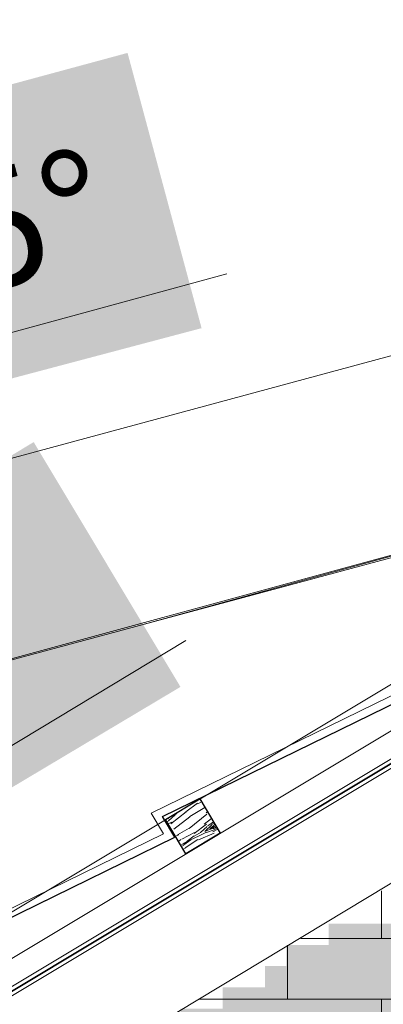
# Model space of a CAD drawing. Header units: millimetres. Extents: x -740 to 33545, y 5178 to 22494.
# Tile 177 of 250: x 9114 to 9159, y 13631 to 13754. Entities that reach past the tile are written whole.
import ezdxf
from ezdxf.lldxf.tags import DXFTag
from ezdxf.xclip import XClip

# ---------------------------------------------------------------- set-up
doc = ezdxf.new("R2010")
doc.units = ezdxf.units.MM
doc.header["$MEASUREMENT"] = 0
doc.header["$XCLIPFRAME"] = 0
doc.layers.get('Defpoints').update_dxf_attribs({"color": 252})
for name, color, linetype, lineweight in [('A_izolacja', 252, 'Continuous', 9), ('A_l.przerywana', 252, 'ICAD_ISO03W100', 9), ('l. przekrojowa', 252, 'Continuous', 30), ('l.widokowa', 252, 'Continuous', 15), ('l.wypeĹ‚nien', 252, 'Continuous', 5), ('wymiarowanie', 252, 'Continuous', 9)]:
    doc.layers.add(name, color=color, linetype=linetype, lineweight=lineweight)
doc.styles.add('Arial$001', font='arial.ttf', dxfattribs={"height": 1.791991})
doc.styles.add('styl2', font='simplex.shx')
tags = doc.linetypes.add('ICAD_ISO03W100', pattern=[30, 12, -18]).pattern_tags.tags
tags[6:7] = [DXFTag(74, 4), DXFTag(75, 0), DXFTag(340, '0'), DXFTag(46, 1.0), DXFTag(50, 0.0), DXFTag(44, 0.0), DXFTag(45, 0.0)]
tags[4:5] = [DXFTag(74, 4), DXFTag(75, 0), DXFTag(340, '0'), DXFTag(46, 1.0), DXFTag(50, 0.0), DXFTag(44, 0.0), DXFTag(45, 0.0)]
doc.dimstyles.new('Skala 1-50', dxfattribs={"dimtxt": 12, "dimasz": 5, "dimexe": 1, "dimexo": 1, "dimgap": 1.5, "dimtad": 1, "dimdec": 1, "dimrnd": 0.5, "dimtxsty": 'styl2', "dimblk": 'ARCHTICK', "dimcen": 5, "dimadec": 0, "dimazin": 0, "dimtfac": 1, "dimtdec": 1, "dimtmove": 1, "dimatfit": 3, "dimldrblk": 'ARCHTICK', "dimfxl": 0, "dimlwd": -1, "dimlwe": -1, "dimarcsym": 0})

# ---------------------------------------------------------------- blocks, each defined once
blk = doc.blocks.new('MF2E3FC30')
at = {"true_color": 0xffffff}
blk.add_hatch(color=7, dxfattribs=at).paths.add_polyline_path([(106.128, 264.692), (106.128, 232.162), (159.159, 232.162), (159.159, 264.692)])
blk = doc.blocks.new('_ArchTick')
at = {"color": 0, "linetype": 'ByBlock', "const_width": 0.15}
blk.add_lwpolyline([(-0.5, -0.5), (0.5, 0.5)], dxfattribs=at)
blk = doc.blocks.new('*D1730')
at = {"layer": 'Defpoints', "color": 0}
for p in [(8715.8, 13845.32), (9285.31, 13845.32), (8739.07, 13499.59)]:
    blk.add_point(p, dxfattribs=at)
at = {"layer": 'wymiarowanie', "color": 0}
for p, q in [((8720.8, 13845.32), (8714.8, 13845.32)), ((8715.8, 13499.59), (8715.8, 13845.32)), ((8720.8, 13499.59), (8714.8, 13499.59))]:
    blk.add_line(p, q, dxfattribs=at)
at = {"layer": 'wymiarowanie', "color": 0, "xscale": 5, "yscale": 5, "zscale": 5}
for p, rotation in [((8715.8, 13845.32), 90), ((8715.8, 13499.59), 270)]:
    blk.add_blockref('_ArchTick', p, dxfattribs=dict(at, rotation=rotation))
at = {"layer": 'wymiarowanie', "color": 0, "insert": (8707.45, 13672.46), "char_height": 12, "attachment_point": 5, "rotation": 90, "style": 'styl2'}
blk.add_mtext('345,5', dxfattribs=at)

msp = doc.modelspace()

# ---------------------------------------------------------------- hatches: boundary and pattern name
for points in [[(9090.76, 13739.48), (9127.47, 13749.4), (9136.73, 13715.01), (9099.85, 13705.25)], [(9083.15, 13681.11), (9115.73, 13700.78), (9134.09, 13670.19), (9101.34, 13650.68)]]:
    msp.add_hatch(color=256).paths.add_polyline_path(points)
at = {"layer": 'l.wypeĹ‚nien'}
h = msp.add_hatch(dxfattribs=at)
h.set_pattern_fill('WOOD8', color=256, scale=10, angle=30.9423, style=0)
h.set_pattern_definition([(20.637496, (8407.1621, -2828.7204), (56.602861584, 22.27366581), [1.11803, -110.68536]), (30.942296, (8408.208, -2828.326), (3.43511, 13.718601), [1.1, -8.9]), (49.377196, (8409.1518, -2827.7608), (12.0119779, 18.8603351), [0.94868, -30.67409]), (203.817296, (8409.7695, -2827.0407), (65.17972982, 27.41537904), [0.80623, -79.81635]), (205.747896, (8409.0319, -2827.3663), (90.91028372, 42.84064307), [1.10454, -109.34907]), (224.978496, (8408.037, -2827.846), (-20.58883636, -24.00207817), [1.23693, -39.99412]), (40.404596, (8407.8482, -2828.3091), (37.74254931, 34.28557092), [0.60828, -60.21935]), (24.602096, (8408.3114, -2827.9148), (-73.756594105, -32.55709118), [0.90554, -89.64831]), (216.652896, (8409.1348, -2827.5378), (-72.04994424, -54.85257296), [1.00499, -99.49377]), (199.632396, (8408.3285, -2828.1378), (39.44916255, 11.99015022), [0.5099, -50.48029]), (25.747896, (8406.4416, -2829.26895), (-90.91028372, -42.84064307), [1.10454, -109.34907]), (19.632396, (8407.4365, -2828.7891), (-39.44916255, -11.99015022), [1.0198, -49.97039]), (30.942296, (8408.397, -2828.446), (3.43511, 13.718601), [1.2, -8.8]), (51.498296, (8409.4262, -2827.8295), (32.600824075, 42.86241375), [0.8544, -84.58564]), (34.7563963, (8409.9581, -2827.1608), (114.934197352, 80.561340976), [1.50333, -148.82963]), (25.747896, (8411.1932, -2826.3038), (-90.91028372, -42.84064307), [1.10454, -109.34907]), (30.942296, (8412.188, -2825.824), (3.43511, 13.718601), [1.1, -8.9]), (36.136696, (8404.5547, -2830.4001), (80.626841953, 59.994272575), [1.10454, -109.34907]), (25.747896, (8405.4467, -2829.7488), (-90.91028372, -42.84064307), [1.10454, -109.34907]), (30.942296, (8404.452, -2830.229), (3.43511, 13.718601), [0.6, -9.4]), (36.136696, (8404.9665, -2829.9201), (80.626841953, 59.994272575), [1.10454, -109.34907]), (30.942296, (8405.858, -2829.269), (3.43511, 13.718601), [1, -9]), (41.247096, (8406.7162, -2828.7546), (-46.319423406, -39.427289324), [1.11803, -110.68536]), (36.136696, (8407.5568, -2828.0174), (80.626841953, 59.994272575), [1.10454, -109.34907]), (25.747896, (8408.4488, -2827.3661), (-90.91028372, -42.84064307), [1.10454, -109.34907]), (25.747896, (8409.4437, -2826.8862), (-90.91028372, -42.84064307), [1.10454, -109.34907]), (22.812196, (8410.4386, -2826.4064), (-56.60287446, -22.27362129), [1.41421, -69.29646]), (30.942296, (8411.742, -2825.858), (3.43511, 13.718601), [1.5, -8.5]), (18.413496, (8414.4841, -2831.2099), (48.02602469, 17.13187653), [0.92195, -91.27349]), (25.231696, (8415.3589, -2830.9187), (-82.333448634, -37.69883899), [1.00499, -99.49377]), (39.072396, (8414.4841, -2831.2099), (46.31939021, 39.42732166), [0.70711, -70.00357]), (40.404596, (8415.0331, -2830.7642), (37.74254931, 34.28557092), [1.21655, -59.61107]), (30.942296, (8407.383, -2835.117), (3.43511, 13.718601), [1.2, -8.8]), (21.479996, (8408.4119, -2834.5004), (-48.02602105, -17.13189142), [0.60828, -60.21935]), (232.743696, (8408.9779, -2834.2777), (20.5888245, 24.00209266), [0.53852, -53.31313]), (223.9368963, (8408.6519, -2834.7063), (66.908229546, 63.42940353), [1.33417, -132.08247]), (23.817296, (8415.4276, -2830.6443), (-65.17972982, -27.41537904), [0.80623, -79.81635]), (38.067296, (8415.4276, -2830.6443), (54.89625662, 44.56906099), [0.80623, -79.81635]), (30.942296, (8407.485, -2835.289), (3.43511, 13.718601), [0.8, -9.2]), (224.978496, (8408.1716, -2834.8776), (-20.58883636, -24.00207817), [0.82462, -40.40644]), (27.5757963, (8409.21813, -2833.90045), (-142.371487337, -73.690973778), [1.70294, -168.59093]), (28.6516963, (8410.7276, -2833.11212), (-210.9862617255, -114.825071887), [2.502, -247.69792]), (34.1220963, (8412.92324, -2831.91245), (140.664851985, 95.986453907), [1.80278, -178.47479]), (40.404596, (8414.4157, -2830.9012), (37.74254931, 34.28557092), [1.82483, -59.0028]), (41.247096, (8407.8454, -2835.8893), (-46.319423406, -39.427289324), [1.11803, -110.68536]), (46.887696, (8408.686, -2835.1522), (-29.16567905, -29.14383716), [1.45602, -71.34508]), (30.942296, (8409.681, -2834.089), (3.43511, 13.718601), [1.3, -8.7]), (22.812196, (8410.7961, -2833.4208), (-56.60287446, -22.27362129), [1.41421, -69.29646]), (34.5185963, (8412.0997, -2832.87254), (123.511143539, 85.702961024), [1.60312, -158.70907]), (22.1960963, (8413.4206, -2831.9641), (65.17975129, 27.415322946), [1.31529, -130.21417]), (16.906096, (8414.6384, -2831.4672), (-30.87230726, -6.84840007), [1.23693, -39.99412]), (30.942296, (8415.822, -2831.107), (3.43511, 13.718601), [0.7, -9.3]), (205.747896, (8409.2181, -2833.90045), (90.91028372, 42.84064307), [2.20907, -108.24454]), (26.1786963, (8407.0227, -2834.517), (-99.487122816, -47.982421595), [2.40832, -118.00763]), (30.942296, (8409.184, -2833.455), (3.43511, 13.718601), [2.3, -7.7]), (35.0278963, (8411.1567, -2832.27194), (106.357399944, 75.419513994), [2.80713, -137.54955]), (30.942296, (8413.455, -2830.661), (3.43511, 13.718601), [2.5, -7.5]), (38.067296, (8408.1025, -2836.3182), (54.89625662, 44.56906099), [2.41868, -78.2039]), (37.282496, (8410.0067, -2834.8268), (63.47308699, 49.71082968), [1.81108, -88.74277]), (28.4526963, (8411.44768, -2833.7298), (-193.832658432, -104.541388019), [2.30217, -227.91512]), (24.4224963, (8413.47177, -2832.63295), (-238.423480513, -107.954817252), [3.52278, -348.75552]), (33.9550963, (8404.76035, -2830.7432), (149.241636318, 101.128308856), [1.90263, -188.36035]), (22.812196, (8406.3385, -2829.6805), (-56.60287446, -22.27362129), [2.12132, -68.58936]), (28.5563963, (8408.29393, -2828.85805), (-202.409342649, -109.683439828), [2.40208, -237.80616]), (41.5619963, (8410.4038, -2827.7098), (-84.061866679, -73.712972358), [1.62788, -161.16032]), (30.942296, (8411.622, -2826.63), (3.43511, 13.718601), [2, -8]), (27.7624963, (8404.14334, -2829.714), (-150.948250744, -78.832896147), [1.80278, -178.47479]), (36.9512963, (8405.7386, -2828.87424), (-80.626813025, -59.994302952), [1.9105, -189.13923]), (37.6520963, (8407.26536, -2827.72577), (-72.049995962, -54.8525173), [1.71172, -169.4607]), (25.231696, (8408.6206, -2826.6801), (-82.333448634, -37.69883899), [2.00998, -98.48878]), (18.8474963, (8410.4388, -2825.8233), (-87.475214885, -29.12193258), [1.43178, -141.74643]), (40.404596, (8411.7938, -2825.3608), (37.74254931, 34.28557092), [1.21655, -59.61107]), (34.7563963, (8405.1203, -2831.3436), (114.934197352, 80.561340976), [1.50333, -148.82963]), (18.1379963, (8406.3554, -2830.48656), (-126.924380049, -41.11204913), [2.2561, -223.35418]), (30.942296, (8408.499, -2829.784), (3.43511, 13.718601), [2.5, -7.5]), (36.3825963, (8410.6436, -2828.4988), (-89.203704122, -65.136000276), [2.1095, -208.84073]), (37.6520963, (8412.3419, -2827.2475), (-72.049995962, -54.8525173), [1.71172, -169.4607]), (30.942296, (8403.783, -2829.114), (3.43511, 13.718601), [1.7, -8.3]), (39.072396, (8405.2415, -2828.2395), (46.31939021, 39.42732166), [2.82843, -67.88225]), (28.5563963, (8407.43733, -2826.45674), (-202.409342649, -109.683439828), [2.40208, -237.80616]), (25.4147963, (8409.5472, -2825.3085), (190.3974003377, 90.8230770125), [3.11448, -308.33375]), (37.7850963, (8408.4624, -2836.91854), (-135.523009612, -104.563449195), [2.51794, -249.27563]), (30.942296, (8410.452, -2835.376), (3.43511, 13.718601), [2.8, -7.2]), (27.2900963, (8412.85389, -2833.93611), (-276.1659606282, -142.2405109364), [4.70956, -466.24691]), (30.942296, (8406.663, -2833.917), (3.43511, 13.718601), [2.4, -7.6]), (35.7058963, (8408.7212, -2832.6826), (89.203719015, 65.135987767), [2.40832, -118.00763]), (29.0946963, (8410.67685, -2831.27707), (-262.447391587, -145.6755583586), [3.10161, -307.05964]), (28.2159963, (8413.3871, -2829.7689), (-176.678841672, -94.258088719), [2.10238, -208.13558]), (25.747896, (8405.8401, -2832.54435), (-90.91028372, -42.84064307), [2.20907, -108.24454]), (30.942296, (8407.83, -2831.585), (3.43511, 13.718601), [3.2, -6.8]), (32.8514963, (8410.57445, -2829.93934), (243.586937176, 157.6876763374), [3.00167, -297.16495]), (34.5185963, (8413.0961, -2828.31105), (123.511143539, 85.702961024), [1.60312, -158.70907])])
h.paths.add_polyline_path([(9139.07, 13651.9), (9134.78, 13649.33), (9132.21, 13653.62), (9136.5, 13656.19)])

# ---------------------------------------------------------------- linework, layer by layer
at = {"linetype": 'Continuous', "lineweight": 5}
for points in [[(8997.48, 13562.36), (9445.49, 13830.93), (9445.49, 13830.93)], [(9320.98, 13742.37), (9115.23, 13618.43), (9115.23, 13618.43)], [(9010.22, 13671.02), (9273.66, 13742.13), (9273.66, 13742.13)], [(9139.87, 13721.79), (9061.98, 13700.62), (9061.98, 13700.62)], [(9199.08, 13697.15), (9065.29, 13660.76), (9065.29, 13660.76)], [(9199.08, 13697.15), (9128.79, 13677.8), (9128.79, 13677.8)], [(9175.43, 13690.37), (9065.29, 13660.76), (9065.29, 13660.76)], [(9134.75, 13675.98), (9066.12, 13634.63), (9066.12, 13634.63)], [(9159.22, 13638.77), (9159.22, 13644.72), (9159.22, 13644.72)], [(9147.48, 13631.16), (9147.48, 13637.94), (9147.48, 13637.94)], [(9149.14, 13638.77), (9557.28, 13638.77), (9557.28, 13638.77)], [(9136.4, 13631.16), (9557.28, 13631.16), (9557.28, 13631.16)], [(9159.22, 13623.55), (9159.22, 13631.16), (9159.22, 13631.16)]]:
    msp.add_lwpolyline(points, dxfattribs=at)
at = {"layer": 'A_izolacja'}
for points in [[(8995.42, 13565.79), (9445.9, 13835.85)], [(8996.96, 13563.21), (9445.9, 13832.35)]]:
    msp.add_lwpolyline(points, dxfattribs=at)
at = {"layer": 'A_izolacja', "linetype": 'ICAD_ISO03W100', "lineweight": 35, "ltscale": 0.2}
msp.add_lwpolyline([(8997.22, 13562.79), (9445.9, 13831.77)], dxfattribs=at)
at = {"layer": 'A_l.przerywana', "ltscale": 0.3}
msp.add_lwpolyline([(8992.85, 13570.08), (9441.94, 13839.3)], dxfattribs=at)
at = {"layer": 'l. przekrojowa'}
msp.add_lwpolyline([(9132.21, 13653.62), (9136.5, 13656.19), (9139.07, 13651.9), (9134.78, 13649.33), (9132.21, 13653.62)], dxfattribs=at)
at = {"layer": 'l.widokowa'}
msp.add_lwpolyline([(9100.99, 13633.36), (9099.67, 13636.05), (9131.96, 13651.82), (9130.43, 13654.41), (9162.09, 13669.87), (9161.11, 13671.52)], dxfattribs=at)
at = {"layer": 'l.widokowa', "lineweight": 30}
msp.add_lwpolyline([(9101.89, 13633.8), (9101.01, 13635.59), (9133.37, 13651.4), (9131.84, 13653.98), (9163.5, 13669.45), (9161.97, 13672.03)], dxfattribs=at)

# ---------------------------------------------------------------- block references
ref = msp.add_blockref('MF2E3FC30', (8054.52, 11171.88), dxfattribs=dict(xscale=9.994634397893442, yscale=9.994634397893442, zscale=9.994634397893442))
XClip(ref).set_block_clipping_path([(117.8099821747, 251.504456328), (150.3731907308, 251.504456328), (150.3731907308, 251.769197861), (117.8099821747, 251.769197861), (117.8099821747, 251.504456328)])
ref = msp.add_blockref('MF2E3FC30', (8054.52, 11171.88), dxfattribs=dict(xscale=9.994634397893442, yscale=9.994634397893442, zscale=9.994634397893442))
XClip(ref).set_block_clipping_path([(117.5452406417, 251.239714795), (150.3731907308, 251.239714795), (150.3731907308, 251.504456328), (117.5452406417, 251.504456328), (117.5452406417, 251.239714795)])
ref = msp.add_blockref('MF2E3FC30', (8054.52, 11171.88), dxfattribs=dict(xscale=9.994634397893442, yscale=9.994634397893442, zscale=9.994634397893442))
XClip(ref).set_block_clipping_path([(116.7510160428, 250.974973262), (150.3731907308, 250.974973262), (150.3731907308, 251.239714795), (116.7510160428, 251.239714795), (116.7510160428, 250.974973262)])
ref = msp.add_blockref('MF2E3FC30', (8054.52, 11171.88), dxfattribs=dict(xscale=9.994634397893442, yscale=9.994634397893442, zscale=9.994634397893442))
XClip(ref).set_block_clipping_path([(116.4862745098, 250.7102317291), (150.3731907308, 250.7102317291), (150.3731907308, 250.974973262), (116.4862745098, 250.974973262), (116.4862745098, 250.7102317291)])
ref = msp.add_blockref('MF2E3FC30', (8054.52, 11171.88), dxfattribs=dict(xscale=9.994634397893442, yscale=9.994634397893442, zscale=9.994634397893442))
XClip(ref).set_block_clipping_path([(115.9567914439, 250.4454901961), (150.3731907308, 250.4454901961), (150.3731907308, 250.7102317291), (115.9567914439, 250.7102317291), (115.9567914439, 250.4454901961)])
ref = msp.add_blockref('MF2E3FC30', (8054.52, 11171.88), dxfattribs=dict(xscale=9.994634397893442, yscale=9.994634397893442, zscale=9.994634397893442))
XClip(ref).set_block_clipping_path([(115.6920499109, 250.1807486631), (150.3731907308, 250.1807486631), (150.3731907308, 250.4454901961), (115.6920499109, 250.4454901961), (115.6920499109, 250.1807486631)])
ref = msp.add_blockref('MF2E3FC30', (8054.52, 11171.88), dxfattribs=dict(xscale=9.994634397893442, yscale=9.994634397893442, zscale=9.994634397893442))
XClip(ref).set_block_clipping_path([(115.1625668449, 249.9160071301), (150.3731907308, 249.9160071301), (150.3731907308, 250.1807486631), (115.1625668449, 250.1807486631), (115.1625668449, 249.9160071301)])
ref = msp.add_blockref('MF2E3FC30', (8054.52, 11171.88), dxfattribs=dict(xscale=9.994634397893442, yscale=9.994634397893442, zscale=9.994634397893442))
XClip(ref).set_block_clipping_path([(114.633083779, 249.6512655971), (150.3731907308, 249.6512655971), (150.3731907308, 249.9160071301), (114.633083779, 249.9160071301), (114.633083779, 249.6512655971)])
ref = msp.add_blockref('MF2E3FC30', (8054.52, 11171.88), dxfattribs=dict(xscale=9.994634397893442, yscale=9.994634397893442, zscale=9.994634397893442))
XClip(ref).set_block_clipping_path([(114.368342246, 249.3865240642), (150.3731907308, 249.3865240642), (150.3731907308, 249.6512655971), (114.368342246, 249.6512655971), (114.368342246, 249.3865240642)])
ref = msp.add_blockref('MF2E3FC30', (8054.52, 11171.88), dxfattribs=dict(xscale=9.994634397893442, yscale=9.994634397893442, zscale=9.994634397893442))
XClip(ref).set_block_clipping_path([(113.83885918, 249.1217825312), (150.3731907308, 249.1217825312), (150.3731907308, 249.3865240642), (113.83885918, 249.3865240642), (113.83885918, 249.1217825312)])
ref = msp.add_blockref('MF2E3FC30', (8054.52, 11171.88), dxfattribs=dict(xscale=9.994634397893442, yscale=9.994634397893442, zscale=9.994634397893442))
XClip(ref).set_block_clipping_path([(113.3093761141, 248.8570409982), (150.3731907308, 248.8570409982), (150.3731907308, 249.1217825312), (113.3093761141, 249.1217825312), (113.3093761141, 248.8570409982)])
ref = msp.add_blockref('MF2E3FC30', (8054.52, 11171.88), dxfattribs=dict(xscale=9.994634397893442, yscale=9.994634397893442, zscale=9.994634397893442))
XClip(ref).set_block_clipping_path([(112.7798930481, 248.5922994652), (150.3731907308, 248.5922994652), (150.3731907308, 248.8570409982), (112.7798930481, 248.8570409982), (112.7798930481, 248.5922994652)])
ref = msp.add_blockref('MF2E3FC30', (8054.52, 11171.88), dxfattribs=dict(xscale=9.994634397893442, yscale=9.994634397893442, zscale=9.994634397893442))
XClip(ref).set_block_clipping_path([(112.5151515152, 248.3275579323), (150.3731907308, 248.3275579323), (150.3731907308, 248.5922994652), (112.5151515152, 248.5922994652), (112.5151515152, 248.3275579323)])
ref = msp.add_blockref('MF2E3FC30', (8054.52, 11171.88), dxfattribs=dict(xscale=9.994634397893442, yscale=9.994634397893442, zscale=9.994634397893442))
XClip(ref).set_block_clipping_path([(111.9856684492, 248.0628163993), (150.3731907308, 248.0628163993), (150.3731907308, 248.3275579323), (111.9856684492, 248.3275579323), (111.9856684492, 248.0628163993)])
ref = msp.add_blockref('MF2E3FC30', (8054.52, 11171.88), dxfattribs=dict(xscale=9.994634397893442, yscale=9.994634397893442, zscale=9.994634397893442))
XClip(ref).set_block_clipping_path([(109.8677361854, 246.7391087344), (150.3731907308, 246.7391087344), (150.3731907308, 247.0038502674), (109.8677361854, 247.0038502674), (109.8677361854, 246.7391087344)])
ref = msp.add_blockref('MF2E3FC30', (8054.52, 11171.88), dxfattribs=dict(xscale=9.994634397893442, yscale=9.994634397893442, zscale=9.994634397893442))
XClip(ref).set_block_clipping_path([(109.3382531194, 246.4743672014), (150.3731907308, 246.4743672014), (150.3731907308, 246.7391087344), (109.3382531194, 246.7391087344), (109.3382531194, 246.4743672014)])
ref = msp.add_blockref('MF2E3FC30', (8054.52, 11171.88), dxfattribs=dict(xscale=9.994634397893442, yscale=9.994634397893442, zscale=9.994634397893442))
XClip(ref).set_block_clipping_path([(109.0735115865, 246.2096256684), (150.3731907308, 246.2096256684), (150.3731907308, 246.4743672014), (109.0735115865, 246.4743672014), (109.0735115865, 246.2096256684)])
ref = msp.add_blockref('MF2E3FC30', (8054.52, 11171.88), dxfattribs=dict(xscale=9.994634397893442, yscale=9.994634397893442, zscale=9.994634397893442))
XClip(ref).set_block_clipping_path([(108.5440285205, 245.9448841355), (150.3731907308, 245.9448841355), (150.3731907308, 246.2096256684), (108.5440285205, 246.2096256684), (108.5440285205, 245.9448841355)])
ref = msp.add_blockref('MF2E3FC30', (8054.52, 11171.88), dxfattribs=dict(xscale=9.994634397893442, yscale=9.994634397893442, zscale=9.994634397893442))
XClip(ref).set_block_clipping_path([(108.0145454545, 245.6801426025), (150.3731907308, 245.6801426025), (150.3731907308, 245.9448841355), (108.0145454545, 245.9448841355), (108.0145454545, 245.6801426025)])
ref = msp.add_blockref('MF2E3FC30', (8054.52, 11171.88), dxfattribs=dict(xscale=9.994634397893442, yscale=9.994634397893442, zscale=9.994634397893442))
XClip(ref).set_block_clipping_path([(107.7498039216, 245.4154010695), (150.3731907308, 245.4154010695), (150.3731907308, 245.6801426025), (107.7498039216, 245.6801426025), (107.7498039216, 245.4154010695)])
ref = msp.add_blockref('MF2E3FC30', (8054.52, 11171.88), dxfattribs=dict(xscale=9.994634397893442, yscale=9.994634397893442, zscale=9.994634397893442))
XClip(ref).set_block_clipping_path([(107.2203208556, 245.1506595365), (150.3731907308, 245.1506595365), (150.3731907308, 245.4154010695), (107.2203208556, 245.4154010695), (107.2203208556, 245.1506595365)])
ref = msp.add_blockref('MF2E3FC30', (8054.52, 11171.88), dxfattribs=dict(xscale=9.994634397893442, yscale=9.994634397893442, zscale=9.994634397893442))
XClip(ref).set_block_clipping_path([(106.9555793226, 244.8859180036), (150.3731907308, 244.8859180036), (150.3731907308, 245.1506595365), (106.9555793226, 245.1506595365), (106.9555793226, 244.8859180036)])
ref = msp.add_blockref('MF2E3FC30', (8054.52, 11171.88), dxfattribs=dict(xscale=9.994634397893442, yscale=9.994634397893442, zscale=9.994634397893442))
XClip(ref).set_block_clipping_path([(106.1613547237, 232.1783244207), (150.3731907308, 232.1783244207), (150.3731907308, 244.8859180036), (106.1613547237, 244.8859180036), (106.1613547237, 232.1783244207)])

# ---------------------------------------------------------------- texts
at = {"style": 'Arial$001'}
msp.add_text('15°', height=14.639, rotation=14.8993, dxfattribs=at).set_placement((9096.71, 13716))

# ---------------------------------------------------------------- dimensions: what is measured, and where the dimension line sits
at = {"layer": 'wymiarowanie'}
dim = msp.add_linear_dim(base=(8715.8, 13845.32), p1=(8739.07, 13499.59), p2=(9285.31, 13845.32), angle=90, dimstyle='Skala 1-50', dxfattribs=at)
dim.commit()
dim.dimension.update_dxf_attribs({"geometry": '*D1730', "text_midpoint": (8707.45, 13672.46)})

doc.saveas('drawing.dxf')
